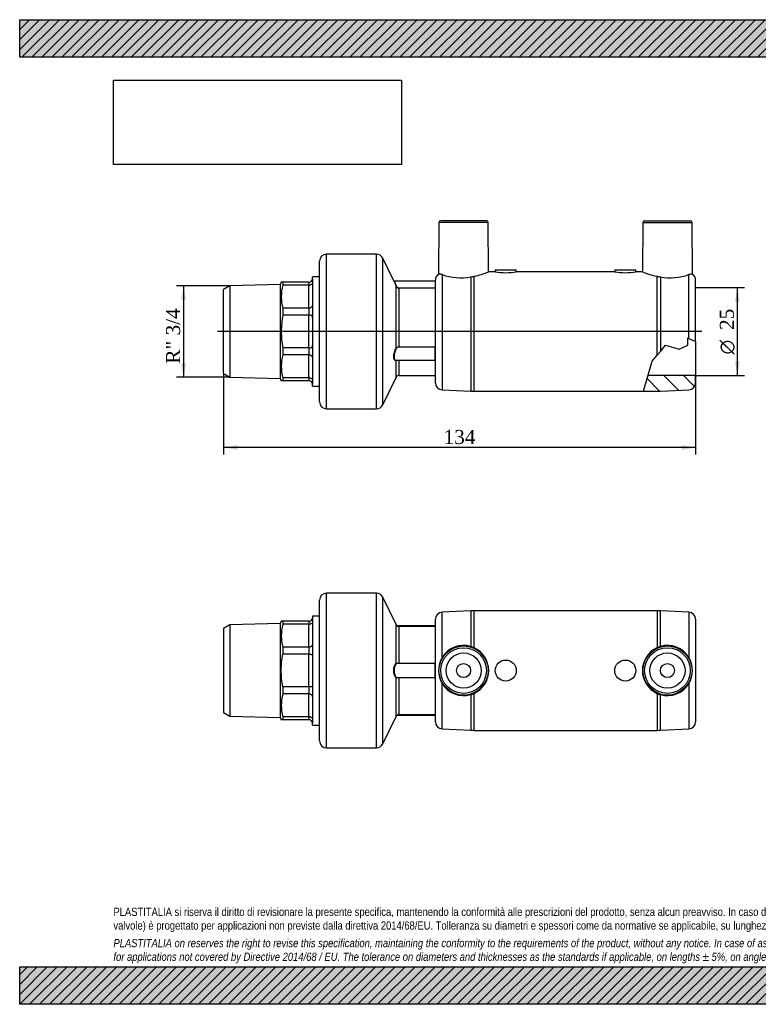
# Model space of a CAD drawing. Header units: millimetres. Extents: x 0 to 396, y 0 to 280.
# Tile 1 of 2: x 0 to 210, y 0 to 280. Entities that reach past the tile are written whole.
import ezdxf
from ezdxf.enums import TextEntityAlignment as Align
from ezdxf.lldxf.tags import DXFTag

# ---------------------------------------------------------------- set-up
doc = ezdxf.new("R2010")
doc.units = ezdxf.units.MM
doc.header["$LTSCALE"] = 1.333333
for name, color, linetype in [('Default', 7, 'Continuous'), ('DV3_Default', 7, 'Continuous'), ('IOM025C', 7, 'Continuous'), ('MP025C', 7, 'Continuous'), ('PARTE_PE_025', 7, 'Continuous')]:
    doc.layers.add(name, color=color, linetype=linetype)
doc.styles.add('SEACAD_Solid_Edge_ANSI1_Symbols', font='semeca1.ttf')
doc.styles.add('SEACAD_Times_New_Roman', font='times.ttf')
tags = doc.linetypes.add('CENTER2', pattern=[28.575, 19.05, -3.175, 3.175, -3.175]).pattern_tags.tags
tags[10:11] = [DXFTag(74, 4), DXFTag(75, 0), DXFTag(340, '0'), DXFTag(46, 0.0), DXFTag(50, 0.0), DXFTag(44, 0.0), DXFTag(45, 0.0)]
tags[8:9] = [DXFTag(74, 4), DXFTag(75, 0), DXFTag(340, '0'), DXFTag(46, 0.0), DXFTag(50, 0.0), DXFTag(44, 0.0), DXFTag(45, 0.0)]
tags[6:7] = [DXFTag(74, 4), DXFTag(75, 0), DXFTag(340, '0'), DXFTag(46, 0.0), DXFTag(50, 0.0), DXFTag(44, 0.0), DXFTag(45, 0.0)]
tags[4:5] = [DXFTag(74, 4), DXFTag(75, 0), DXFTag(340, '0'), DXFTag(46, 0.0), DXFTag(50, 0.0), DXFTag(44, 0.0), DXFTag(45, 0.0)]
doc.dimstyles.new('ANSImm', dxfattribs={"dimtxt": 4, "dimasz": 4, "dimexe": 2, "dimexo": 0, "dimgap": 1, "dimtad": 1, "dimdec": 0, "dimdsep": 46, "dimtxsty": 'SEACAD_Times_New_Roman', "dimblk1": '_SE_FILLED', "dimblk2": '_SE_FILLED', "dimsah": 1, "dimcen": 2, "dimazin": 0, "dimtfac": 0.85, "dimtdec": 3, "dimtofl": 0, "dimtmove": 0, "dimatfit": 3, "dimfxl": 1, "dimarcsym": 0})
picture_1 = doc.add_image_def('image1.jpg', size_in_pixel=(4302, 1260))

# ---------------------------------------------------------------- blocks, each defined once
blk = doc.blocks.new('SE')
at = {"layer": 'IOM025C', "color": 7, "linetype": 'Continuous'}
for p, q in [((83.28, 110.41), (83.28, 109.91)), ((85.28, 110.41), (83.28, 110.41)), ((83.28, 109.91), (83.28, 108.28)), ((59.78, 107.93), (57.98, 106.89)), ((57.98, 106.89), (57.98, 82.94)), ((74.06, 108.31), (59.78, 107.93)), ((59.78, 107.93), (59.78, 81.9)), ((74.41, 108.91), (74.06, 108.31)), ((74.06, 108.31), (74.06, 81.52)), ((74.85, 108.91), (74.41, 108.91)), ((74.85, 108.91), (74.85, 108.1)), ((82.28, 108.91), (74.85, 108.91)), ((82.28, 108.1), (74.85, 108.1)), ((82.28, 101.53), (82.28, 108.1)), ((82.32, 108.1), (82.32, 108.91)), ((83.28, 108.28), (83.28, 102.76)), ((82.28, 101.53), (74.85, 101.53)), ((74.85, 101.53), (74.85, 99.56)), ((82.32, 99.56), (82.32, 101.53)), ((83.28, 102.76), (83.28, 98.82)), ((82.28, 99.56), (74.85, 99.56)), ((82.28, 90.27), (82.28, 99.56)), ((83.28, 98.82), (83.28, 91.01)), ((82.28, 90.27), (74.85, 90.27)), ((74.85, 90.27), (74.85, 88.3)), ((82.32, 88.3), (82.32, 90.27)), ((83.28, 91.01), (83.28, 87.07)), ((82.28, 88.3), (74.85, 88.3)), ((82.28, 81.73), (82.28, 88.3)), ((83.28, 87.07), (83.28, 81.55)), ((57.98, 82.94), (59.78, 81.9)), ((59.78, 81.9), (74.06, 81.52)), ((74.06, 81.52), (74.41, 80.91)), ((82.28, 81.73), (74.85, 81.73)), ((74.85, 81.73), (74.85, 80.91)), ((82.32, 80.91), (82.32, 81.73)), ((83.28, 81.55), (83.28, 79.91)), ((74.85, 80.91), (74.41, 80.91)), ((82.28, 80.91), (74.85, 80.91)), ((83.28, 79.41), (83.28, 79.91)), ((83.28, 79.41), (85.28, 79.41))]:
    blk.add_line(p, q, dxfattribs=at)
for centre, radius, start, end in [((82.28, 109.91), 1, 271.8197, 360), ((87.12, 104.81), 12.7, 165.0215, 194.9785), ((82.28, 109.92), 1, 270.0009, 271.8188), ((82.28, 107.39), 0.703, 87.4081, 89.9988), ((82.28, 101.88), 0.354, 270.0059, 275.1579), ((82.28, 99.22), 0.333, 84.5232, 89.9933), ((82.28, 90.6), 0.333, 270.0067, 275.4768), ((87.12, 85.01), 12.7, 165.0215, 194.9785), ((82.28, 87.94), 0.354, 84.8421, 89.9941), ((82.28, 82.43), 0.703, 270.0012, 272.5919), ((82.28, 79.91), 1, 88.1812, 89.9991), ((82.28, 79.91), 1, 0, 88.1803)]:
    blk.add_arc(centre, radius, start, end, dxfattribs=at)
for points, knots in [([(82.32, 108.1), (82.4, 108.09), (82.47, 108.1), (82.63, 108.12), (82.7, 108.14), (82.91, 108.21), (83.03, 108.28), (83.16, 108.39), (83.19, 108.43), (83.24, 108.47), (83.26, 108.48), (83.28, 108.45), (83.28, 108.43), (83.28, 108.36), (83.28, 108.32), (83.28, 108.28)], [0, 0, 0, 0, 0.125, 0.125, 0.25, 0.25, 0.5, 0.5, 0.625, 0.625, 0.75, 0.75, 0.875, 0.875, 1, 1, 1, 1]), ([(83.28, 102.76), (83.28, 102.69), (83.28, 102.62), (83.28, 102.48), (83.28, 102.4), (83.26, 102.24), (83.24, 102.16), (83.19, 102.02), (83.16, 101.95), (83.07, 101.84), (83.02, 101.79), (82.9, 101.71), (82.84, 101.67), (82.63, 101.58), (82.48, 101.55), (82.32, 101.53)], [0, 0, 0, 0, 0.125, 0.125, 0.25, 0.25, 0.375, 0.375, 0.5, 0.5, 0.625, 0.625, 0.75, 0.75, 1, 1, 1, 1]), ([(74.85, 90.27), (74.57, 91.81), (74.42, 93.36), (74.41, 95.68), (74.45, 96.46), (74.6, 98.01), (74.71, 98.79), (74.85, 99.56)], [0, 0, 0, 0, 0.5, 0.5, 0.75, 0.75, 1, 1, 1, 1]), ([(82.32, 99.56), (82.4, 99.55), (82.47, 99.54), (82.63, 99.53), (82.7, 99.53), (82.91, 99.52), (83.03, 99.51), (83.16, 99.47), (83.19, 99.45), (83.24, 99.38), (83.26, 99.32), (83.28, 99.19), (83.28, 99.12), (83.28, 98.97), (83.28, 98.9), (83.28, 98.82)], [0, 0, 0, 0, 0.125, 0.125, 0.25, 0.25, 0.5, 0.5, 0.625, 0.625, 0.75, 0.75, 0.875, 0.875, 1, 1, 1, 1]), ([(83.28, 91.01), (83.28, 90.93), (83.28, 90.86), (83.28, 90.71), (83.28, 90.63), (83.26, 90.51), (83.24, 90.45), (83.19, 90.38), (83.16, 90.36), (83.07, 90.33), (83.02, 90.32), (82.9, 90.31), (82.84, 90.31), (82.63, 90.3), (82.48, 90.29), (82.32, 90.27)], [0, 0, 0, 0, 0.125, 0.125, 0.25, 0.25, 0.375, 0.375, 0.5, 0.5, 0.625, 0.625, 0.75, 0.75, 1, 1, 1, 1]), ([(82.32, 88.3), (82.4, 88.29), (82.47, 88.28), (82.63, 88.24), (82.7, 88.22), (82.91, 88.12), (83.03, 88.04), (83.16, 87.88), (83.19, 87.81), (83.24, 87.67), (83.26, 87.59), (83.28, 87.43), (83.28, 87.35), (83.28, 87.21), (83.28, 87.14), (83.28, 87.07)], [0, 0, 0, 0, 0.125, 0.125, 0.25, 0.25, 0.5, 0.5, 0.625, 0.625, 0.75, 0.75, 0.875, 0.875, 1, 1, 1, 1]), ([(83.28, 81.55), (83.28, 81.51), (83.28, 81.47), (83.28, 81.4), (83.28, 81.38), (83.26, 81.35), (83.24, 81.35), (83.19, 81.4), (83.16, 81.43), (83.07, 81.51), (83.02, 81.54), (82.9, 81.61), (82.84, 81.64), (82.63, 81.71), (82.48, 81.74), (82.32, 81.73)], [0, 0, 0, 0, 0.125, 0.125, 0.25, 0.25, 0.375, 0.375, 0.5, 0.5, 0.625, 0.625, 0.75, 0.75, 1, 1, 1, 1])]:
    blk.add_open_spline(points, degree=3, knots=knots, dxfattribs=at)
at = {"layer": 'MP025C', "color": 7, "linetype": 'Continuous'}
for p, q in [((118.28, 80.32), (118.28, 109.51)), ((128.31, 111.89), (120.19, 111.5)), ((120.19, 98.62), (120.19, 111.5)), ((128.31, 111.89), (128.31, 101.76)), ((129.26, 101.4), (129.26, 111.91)), ((181.31, 111.91), (129.26, 111.91)), ((181.31, 111.91), (181.31, 101.4)), ((182.26, 101.76), (182.26, 111.89)), ((190.38, 111.5), (182.26, 111.89)), ((190.38, 111.5), (190.38, 98.62)), ((192.28, 109.51), (192.28, 80.32)), ((120.19, 78.32), (120.19, 91.21)), ((190.38, 91.21), (190.38, 78.32)), ((128.31, 88.07), (128.31, 77.94)), ((129.26, 77.91), (129.26, 88.43)), ((181.31, 88.43), (181.31, 77.91)), ((182.26, 77.94), (182.26, 88.07)), ((120.19, 78.32), (128.31, 77.94)), ((129.26, 77.91), (181.31, 77.91)), ((182.26, 77.94), (190.38, 78.32))]:
    blk.add_line(p, q, dxfattribs=at)
for centre, radius in [((126.28, 94.91), 7), ((126.28, 94.91), 6.5), ((184.28, 94.91), 7), ((184.28, 94.91), 6.5), ((126.28, 94.91), 5), ((184.28, 94.91), 5), ((126.28, 94.91), 2), ((138.28, 94.91), 3), ((172.28, 94.91), 3), ((184.28, 94.91), 2)]:
    blk.add_circle(centre, radius, dxfattribs=at)
for centre, radius, start, end in [((120.28, 109.51), 2, 92.7263, 180), ((129.26, 91.91), 20, 90, 92.7263), ((181.31, 91.91), 20, 87.2737, 90), ((190.28, 109.51), 2, 0, 87.2737), ((126.28, 94.93), 7.12, 73.4567, 148.8208), ((126.28, 94.92), 7.13, 65.2685, 73.4422), ((126.27, 94.91), 7.15, 294.7756, 65.2244), ((184.3, 94.91), 7.15, 114.7756, 245.2244), ((184.29, 94.92), 7.13, 106.5578, 114.7315), ((184.29, 94.94), 7.12, 31.1753, 106.5472), ((126.29, 94.91), 7.14, 148.7115, 211.2885), ((184.28, 94.91), 7.14, 328.7115, 31.2885), ((126.28, 94.89), 7.12, 211.1753, 286.5472), ((184.29, 94.89), 7.12, 253.4567, 328.8208), ((126.28, 94.9), 7.13, 286.5578, 294.7315), ((184.29, 94.9), 7.13, 245.2685, 253.4422), ((120.28, 80.32), 2, 180, 267.2737), ((190.28, 80.32), 2, 272.7263, 0), ((129.26, 97.91), 20, 267.2737, 270), ((181.31, 97.91), 20, 270, 272.7263)]:
    blk.add_arc(centre, radius, start, end, dxfattribs=at)
at = {"layer": 'PARTE_PE_025', "color": 7, "linetype": 'Continuous'}
for p, q in [((85.28, 74.91), (85.28, 114.91)), ((87.28, 72.91), (87.28, 116.91)), ((101.49, 116.91), (87.28, 116.91)), ((101.49, 72.91), (101.49, 116.91)), ((103.28, 74.04), (103.28, 115.79)), ((107.08, 107.98), (103.28, 115.79)), ((107.08, 96.92), (107.08, 107.98)), ((118.18, 107.6), (107.4, 107.6)), ((107.98, 97), (107.98, 107.41)), ((118.28, 107.41), (107.98, 107.41)), ((118.18, 107.6), (118.18, 107.41)), ((107.98, 97), (118.18, 97)), ((107.98, 96.91), (107.98, 97)), ((118.18, 96.91), (107.98, 96.91)), ((118.18, 96.91), (118.18, 97)), ((118.18, 92.92), (118.18, 96.91)), ((107.08, 81.85), (107.08, 92.91)), ((107.98, 92.92), (118.18, 92.92)), ((107.98, 92.83), (107.98, 92.92)), ((118.18, 92.83), (107.98, 92.83)), ((107.98, 82.41), (107.98, 92.83)), ((118.18, 92.83), (118.18, 92.92)), ((103.28, 74.04), (107.08, 81.85)), ((107.4, 82.23), (118.18, 82.23)), ((107.98, 82.41), (118.28, 82.41)), ((118.18, 82.41), (118.18, 82.23)), ((87.28, 72.91), (101.49, 72.91))]:
    blk.add_line(p, q, dxfattribs=at)
for centre, radius, start, end in [((87.28, 114.91), 2, 90, 180), ((101.49, 114.91), 2, 25.9431, 90), ((107.98, 108.41), 1, 205.9431, 270), ((118.18, 107.5), 0.1, 0, 90), ((118.18, 96.8), 0.2, 59.5539, 89.9926), ((118.18, 96.81), 0.101, 359.3412, 89.5272), ((118.18, 93.02), 0.101, 270.5085, 0.6231), ((118.18, 93.03), 0.2, 270.0074, 300.0767), ((107.98, 81.41), 1, 90, 154.0569), ((118.18, 82.33), 0.1, 270, 0), ((87.28, 74.91), 2, 180, 270), ((101.49, 74.91), 2, 270, 334.0569)]:
    blk.add_arc(centre, radius, start, end, dxfattribs=at)
for centre, major_axis, start_param, end_param in [((107.17, 96.92), (-0.0554, 0.0832), 1.112424, 2.491837), ((107.17, 92.91), (-0.0554, -0.0832), 3.791348, 5.170761)]:
    blk.add_ellipse(centre, major_axis=major_axis, ratio=0.876132, start_param=start_param, end_param=end_param, dxfattribs=at)
for points, knots in [([(107.08, 92.91), (106.9, 93.04), (106.73, 93.29), (106.5, 94), (106.44, 94.46), (106.44, 95.38), (106.5, 95.84), (106.74, 96.54), (106.9, 96.79), (107.08, 96.92)], [0, 0, 0, 0, 0.25, 0.25, 0.5, 0.5, 0.75, 0.75, 1, 1, 1, 1]), ([(107.17, 96.83), (106.99, 96.71), (106.83, 96.47), (106.59, 95.8), (106.53, 95.36), (106.53, 94.48), (106.59, 94.04), (106.82, 93.36), (106.99, 93.12), (107.17, 93)], [0, 0, 0, 0, 0.25, 0.25, 0.5, 0.5, 0.75, 0.75, 1, 1, 1, 1]), ([(107.08, 96.92), (107.16, 96.96), (107.29, 96.98), (107.61, 97), (107.79, 97), (107.98, 97)], [0, 0, 0, 0, 0.5, 0.5, 1, 1, 1, 1]), ([(107.98, 96.91), (107.81, 96.91), (107.65, 96.91), (107.36, 96.89), (107.25, 96.87), (107.17, 96.83)], [0, 0, 0, 0, 0.5, 0.5, 1, 1, 1, 1]), ([(107.98, 92.83), (107.79, 92.83), (107.6, 92.83), (107.29, 92.85), (107.16, 92.87), (107.08, 92.91)], [0, 0, 0, 0, 0.5, 0.5, 1, 1, 1, 1]), ([(107.17, 93), (107.25, 92.96), (107.36, 92.94), (107.65, 92.92), (107.81, 92.92), (107.98, 92.92)], [0, 0, 0, 0, 0.5, 0.5, 1, 1, 1, 1])]:
    blk.add_open_spline(points, degree=3, knots=knots, dxfattribs=at)
blk = doc.blocks.new('SE2')
at = {"layer": 'MP025C', "linetype": 'Continuous'}
h = blk.add_hatch(dxfattribs=at)
h.set_pattern_fill('LINE', scale=1.25984, angle=135, style=0)
edge = h.paths.add_edge_path()
edge.add_line((192.28, 176.73), (192.28, 178.83))
edge.add_line((192.28, 178.83), (178.73, 178.83))
edge.add_line((178.73, 178.83), (177.43, 174.33))
edge.add_line((177.43, 174.33), (181.31, 174.33))
edge.add_arc((181.31, 194.33), 20, 270, 272.7263)
edge.add_line((182.26, 174.35), (190.38, 174.74))
edge.add_arc((190.28, 176.73), 2, 272.7263, 360)
at = {"layer": 'DV3_Default', "color": 7, "linetype": 'CENTER2'}
blk.add_line((194.03, 191.33), (56.23, 191.33), dxfattribs=at)
at = {"layer": 'IOM025C', "color": 7, "linetype": 'Continuous'}
for p, q in [((74.06, 204.72), (59.78, 204.34)), ((74.41, 205.33), (74.06, 204.72)), ((74.06, 204.72), (74.06, 177.93)), ((74.85, 205.33), (74.41, 205.33)), ((82.28, 205.33), (74.85, 205.33)), ((74.85, 205.33), (74.85, 204.51)), ((82.28, 204.51), (74.85, 204.51)), ((82.28, 197.94), (82.28, 204.51)), ((82.32, 204.51), (82.32, 205.33)), ((83.28, 206.33), (83.28, 206.83)), ((85.28, 206.83), (83.28, 206.83)), ((83.28, 206.33), (83.28, 204.69)), ((83.28, 204.69), (83.28, 199.17)), ((59.78, 204.34), (57.98, 203.31)), ((57.98, 179.35), (57.98, 203.31)), ((59.78, 204.34), (59.78, 178.31)), ((83.28, 199.17), (83.28, 195.23)), ((82.28, 197.94), (74.85, 197.94)), ((74.85, 197.94), (74.85, 195.97)), ((82.32, 195.97), (82.32, 197.94)), ((82.28, 195.97), (74.85, 195.97)), ((82.28, 186.68), (82.28, 195.97)), ((83.28, 195.23), (83.28, 187.42)), ((82.28, 186.68), (74.85, 186.68)), ((74.85, 186.68), (74.85, 184.71)), ((82.32, 184.71), (82.32, 186.68)), ((83.28, 187.42), (83.28, 183.48)), ((82.28, 184.71), (74.85, 184.71)), ((82.28, 178.14), (82.28, 184.71)), ((83.28, 183.48), (83.28, 177.96)), ((57.98, 179.35), (59.78, 178.31)), ((59.78, 178.31), (74.06, 177.93)), ((74.06, 177.93), (74.41, 177.33)), ((74.85, 177.33), (74.41, 177.33)), ((82.28, 178.14), (74.85, 178.14)), ((74.85, 178.14), (74.85, 177.33)), ((82.28, 177.33), (74.85, 177.33)), ((82.32, 177.33), (82.32, 178.14)), ((83.28, 177.96), (83.28, 176.33)), ((83.28, 175.83), (83.28, 176.33)), ((83.28, 175.83), (85.28, 175.83))]:
    blk.add_line(p, q, dxfattribs=at)
for centre, radius, start, end in [((87.08, 201.23), 12.67, 164.9748, 195.0252), ((82.28, 206.33), 1, 270.0009, 271.8188), ((82.28, 203.81), 0.703, 87.4081, 89.9988), ((82.28, 206.33), 1, 271.8197, 0), ((82.28, 198.3), 0.354, 270.0059, 275.1579), ((82.28, 195.64), 0.333, 84.5232, 89.9933), ((82.28, 187.02), 0.333, 270.0067, 275.4768), ((87.08, 181.43), 12.67, 164.9748, 195.0252), ((82.28, 184.36), 0.354, 84.8421, 89.9941), ((82.28, 178.85), 0.703, 270.0012, 272.5919), ((82.28, 176.33), 1, 88.1812, 89.9991), ((82.28, 176.33), 1, 0, 88.1803)]:
    blk.add_arc(centre, radius, start, end, dxfattribs=at)
for points, knots in [([(82.32, 204.51), (82.48, 204.5), (82.63, 204.53), (82.91, 204.62), (83.03, 204.7), (83.2, 204.84), (83.25, 204.9), (83.28, 204.85), (83.28, 204.78), (83.28, 204.69)], [0, 0, 0, 0, 0.25, 0.25, 0.5, 0.5, 0.75, 0.75, 1, 1, 1, 1]), ([(83.28, 199.17), (83.28, 199.03), (83.28, 198.89), (83.25, 198.58), (83.2, 198.42), (83.03, 198.2), (82.91, 198.12), (82.63, 198), (82.48, 197.96), (82.32, 197.94)], [0, 0, 0, 0, 0.25, 0.25, 0.5, 0.5, 0.75, 0.75, 1, 1, 1, 1]), ([(74.85, 195.97), (74.57, 194.43), (74.42, 192.88), (74.41, 189.79), (74.57, 188.23), (74.85, 186.68)], [0, 0, 0, 0, 0.5, 0.5, 1, 1, 1, 1]), ([(83.28, 195.23), (83.28, 195.39), (83.28, 195.54), (83.25, 195.8), (83.2, 195.87), (83.03, 195.92), (82.91, 195.93), (82.63, 195.94), (82.48, 195.95), (82.32, 195.97)], [0, 0, 0, 0, 0.25, 0.25, 0.5, 0.5, 0.75, 0.75, 1, 1, 1, 1]), ([(82.32, 186.68), (82.48, 186.7), (82.63, 186.71), (82.91, 186.73), (83.03, 186.73), (83.2, 186.79), (83.25, 186.85), (83.28, 187.11), (83.28, 187.27), (83.28, 187.42)], [0, 0, 0, 0, 0.25, 0.25, 0.5, 0.5, 0.75, 0.75, 1, 1, 1, 1]), ([(82.32, 184.71), (82.48, 184.69), (82.63, 184.66), (82.91, 184.54), (83.03, 184.46), (83.2, 184.23), (83.25, 184.08), (83.28, 183.76), (83.28, 183.62), (83.28, 183.48)], [0, 0, 0, 0, 0.25, 0.25, 0.5, 0.5, 0.75, 0.75, 1, 1, 1, 1]), ([(83.28, 177.96), (83.28, 177.88), (83.28, 177.8), (83.25, 177.75), (83.2, 177.81), (83.03, 177.96), (82.91, 178.03), (82.63, 178.13), (82.48, 178.15), (82.32, 178.14)], [0, 0, 0, 0, 0.25, 0.25, 0.5, 0.5, 0.75, 0.75, 1, 1, 1, 1])]:
    blk.add_open_spline(points, degree=3, knots=knots, dxfattribs=at)
at = {"layer": 'MP025C', "color": 7, "linetype": 'Continuous'}
for p, q in [((119.28, 222.33), (119.15, 207.57)), ((133.29, 222.33), (119.28, 222.33)), ((132.79, 222.83), (119.78, 222.83)), ((133.41, 208.33), (133.29, 222.33)), ((177.28, 222.33), (177.16, 208.33)), ((177.28, 222.33), (191.29, 222.33)), ((177.78, 222.83), (190.79, 222.83)), ((191.42, 207.57), (191.29, 222.33)), ((120.19, 207.5), (120.19, 174.74)), ((135.29, 208.33), (133.41, 208.33)), ((135.28, 208.83), (141.28, 208.83)), ((135.28, 208.83), (135.28, 208.33)), ((141.28, 208.33), (141.28, 208.83)), ((169.29, 208.33), (141.28, 208.33)), ((169.28, 208.83), (175.28, 208.83)), ((169.28, 208.83), (169.28, 208.33)), ((175.28, 208.33), (175.28, 208.83)), ((177.16, 208.33), (175.28, 208.33)), ((190.38, 189.37), (190.38, 207.5)), ((118.28, 176.73), (118.28, 205.92)), ((128.31, 206.86), (128.31, 174.35)), ((129.26, 174.33), (129.26, 207.04)), ((181.31, 184.56), (181.31, 207.04)), ((182.26, 206.86), (182.26, 185.67)), ((192.28, 188.53), (192.28, 205.92)), ((190.06, 187.43), (190.06, 189.51)), ((190.06, 189.51), (190.38, 189.37)), ((190.38, 189.37), (192.28, 188.53)), ((192.28, 188.53), (192.28, 178.83)), ((181.31, 184.56), (182.26, 185.67)), ((182.26, 185.67), (183.77, 187.43)), ((183.77, 187.43), (187.64, 186.3)), ((187.64, 186.3), (190.06, 187.43)), ((177.43, 174.33), (179.9, 182.92)), ((179.9, 182.92), (181.31, 184.56)), ((192.28, 178.83), (178.73, 178.83)), ((192.28, 176.73), (192.28, 178.83)), ((120.19, 174.74), (128.31, 174.35)), ((129.26, 174.33), (177.43, 174.33)), ((177.43, 174.33), (181.31, 174.33)), ((182.26, 174.35), (190.38, 174.74))]:
    blk.add_line(p, q, dxfattribs=at)
for centre, radius, start, end in [((119.78, 222.33), 0.5, 90, 179.5), ((132.79, 222.33), 0.5, 0.5, 90), ((177.78, 222.33), 0.5, 90, 179.5), ((190.79, 222.33), 0.5, 0.5, 90), ((120.28, 205.92), 2, 124.4494, 180), ((119.55, 205.81), 1.8, 69.4036, 102.9174), ((125.46, 222.65), 16.04, 250.8159, 280.233), ((125.22, 227.41), 20.77, 281.2188, 293.2278), ((138.28, 225.07), 17.01, 259.8415, 280.1585), ((172.28, 225.07), 17.01, 259.8415, 280.1585), ((185.35, 227.41), 20.77, 246.7722, 258.7812), ((185.11, 222.59), 15.99, 259.7201, 289.231), ((191.01, 205.81), 1.8, 77.0826, 110.5964), ((190.28, 205.92), 2, 0, 55.5503), ((102.73, 346.52), 141.98, 280.3768, 280.7673), ((207.83, 346.52), 141.98, 259.2327, 259.6232), ((120.28, 176.73), 2, 180, 267.2737), ((190.28, 176.73), 2, 272.7263, 0), ((129.26, 194.33), 20, 267.2737, 270), ((181.31, 194.33), 20, 270, 272.7263)]:
    blk.add_arc(centre, radius, start, end, dxfattribs=at)
at = {"layer": 'PARTE_PE_025', "color": 7, "linetype": 'Continuous'}
for p, q in [((87.28, 169.33), (87.28, 213.33)), ((101.49, 213.33), (87.28, 213.33)), ((101.49, 169.33), (101.49, 213.33)), ((85.28, 171.33), (85.28, 211.33)), ((103.28, 170.45), (103.28, 212.2)), ((106.44, 205.72), (103.28, 212.2)), ((118.18, 205.67), (106.53, 205.67)), ((118.18, 205.67), (118.18, 203.75)), ((107.08, 186.61), (107.08, 204.23)), ((107.98, 203.75), (118.18, 203.75)), ((107.98, 203.65), (107.98, 203.75)), ((118.18, 203.65), (107.98, 203.65)), ((107.98, 186.97), (107.98, 203.65)), ((118.18, 203.65), (118.18, 203.75)), ((107.98, 186.97), (118.18, 186.97)), ((107.98, 186.85), (107.98, 186.97)), ((118.18, 186.85), (107.98, 186.85)), ((118.18, 186.85), (118.18, 186.97)), ((118.18, 183.16), (118.18, 186.85)), ((106.98, 183.16), (118.18, 183.16)), ((107.08, 178.26), (107.08, 183.14)), ((107.98, 178.83), (107.98, 183.16)), ((103.28, 170.45), (107.08, 178.26)), ((107.98, 178.83), (118.28, 178.83)), ((87.28, 169.33), (101.49, 169.33))]:
    blk.add_line(p, q, dxfattribs=at)
for centre, radius, start, end in [((87.28, 211.33), 2, 90, 180), ((101.49, 211.33), 2, 25.9431, 90), ((149.52, 223.62), 46.66, 202.5617, 204.5539), ((106.53, 205.77), 0.1, 206.7096, 270.3248), ((146.2, 222.97), 43.28, 203.5601, 205.6226), ((118.18, 205.57), 0.1, 0, 90), ((107.99, 204.64), 0.988, 204.2298, 269.8803), ((107.98, 204.64), 0.891, 205.8819, 270.4708), ((118.19, 186.77), 0.195, 60.2837, 91.4509), ((118.18, 186.74), 0.103, 358.0831, 88.2761), ((107.96, 181.53), 1.83, 117.4387, 118.5674), ((118.18, 183.26), 0.1, 270, 0), ((107.98, 177.83), 1, 90, 154.0569), ((87.28, 171.33), 2, 180, 270), ((101.49, 171.33), 2, 270, 334.0569)]:
    blk.add_arc(centre, radius, start, end, dxfattribs=at)
for centre, major_axis, ratio, start_param, end_param in [((107.17, 204.28), (-0.0909, -0.0416), 0.267137, 0.069634, 1.449047), ((107.17, 186.59), (-0.0858, 0.0514), 0.625184, 0.549954, 1.929368), ((107.17, 183.11), (0.0458, -0.0889), 0.892321, 3.794143, 3.997442)]:
    blk.add_ellipse(centre, major_axis=major_axis, ratio=ratio, start_param=start_param, end_param=end_param, dxfattribs=at)
for points, knots in [([(118.18, 203.75), (118.19, 203.75), (118.2, 203.75), (118.2, 203.75), (118.22, 203.75), (118.23, 203.75), (118.24, 203.75), (118.25, 203.75), (118.25, 203.76), (118.26, 203.76), (118.27, 203.76), (118.27, 203.77), (118.28, 203.77), (118.28, 203.77), (118.28, 203.78), (118.28, 203.78)], [0, 0, 0, 0, 0.121323, 0.121323, 0.121323, 0.330669, 0.330669, 0.330669, 0.548249, 0.548249, 0.548249, 0.77258, 0.77258, 0.77258, 1, 1, 1, 1]), ([(107.08, 183.14), (106.9, 183.04), (106.73, 183.07), (106.5, 183.42), (106.44, 183.73), (106.44, 184.53), (106.5, 185.01), (106.74, 185.89), (106.9, 186.3), (107.08, 186.61)], [0, 0, 0, 0, 0.25, 0.25, 0.5, 0.5, 0.75, 0.75, 1, 1, 1, 1]), ([(107.17, 186.52), (106.99, 186.23), (106.83, 185.84), (106.59, 185), (106.53, 184.54), (106.53, 183.78), (106.59, 183.47), (106.78, 183.21), (106.87, 183.16), (106.98, 183.16)], [0, 0, 0, 0, 0.25, 0.25, 0.5, 0.5, 0.75, 0.75, 0.9068589, 0.9068589, 0.9068589, 0.9068589]), ([(107.08, 186.61), (107.16, 186.73), (107.29, 186.82), (107.61, 186.94), (107.79, 186.97), (107.98, 186.97)], [0, 0, 0, 0, 0.5, 0.5, 1, 1, 1, 1]), ([(107.98, 186.85), (107.81, 186.85), (107.65, 186.82), (107.36, 186.72), (107.25, 186.64), (107.17, 186.52)], [0, 0, 0, 0, 0.5, 0.5, 1, 1, 1, 1])]:
    blk.add_open_spline(points, degree=3, knots=knots, dxfattribs=at)
blk.add_open_spline([(118.18, 203.65), (118.22, 203.65), (118.25, 203.65), (118.28, 203.66)], degree=3, dxfattribs=at)
blk = doc.blocks.new('GDimGGroup')
at = {"layer": 'Default', "linetype": 'Continuous'}
for points in [[(204.83, 199.83), (204.17, 203.83), (203.5, 199.83)], [(204.83, 182.83), (203.5, 182.83), (204.17, 178.83)]]:
    blk.add_hatch(color=7, dxfattribs=at).paths.add_polyline_path(points)
at = {"layer": 'Default', "color": 7, "linetype": 'Continuous'}
for p, q in [((192.28, 203.83), (206.17, 203.83)), ((204.17, 178.83), (204.17, 203.83)), ((192.28, 178.83), (206.17, 178.83))]:
    blk.add_line(p, q, dxfattribs=at)
for s, style, p in [('25', 'SEACAD_Times_New_Roman', (199.17, 191.77)), ('O', 'SEACAD_Solid_Edge_ANSI1_Symbols', (199.17, 184.81))]:
    blk.add_text(s, height=4, rotation=90, dxfattribs=dict(at, style=style)).set_placement(p, align=Align.TOP_LEFT)
blk = doc.blocks.new('DMBLK11')
at = {"layer": 'Default', "linetype": 'Continuous'}
for points in [[(61.98, 157.68), (61.98, 159.01), (57.98, 158.34)], [(188.28, 157.68), (192.28, 158.34), (188.28, 159.01)]]:
    blk.add_hatch(color=7, dxfattribs=at).paths.add_polyline_path(points)
at = {"layer": 'Default', "color": 7, "linetype": 'Continuous'}
for p, q in [((57.98, 179.35), (57.98, 156.34)), ((192.28, 178.83), (192.28, 156.34)), ((192.28, 158.34), (57.98, 158.34))]:
    blk.add_line(p, q, dxfattribs=at)
at = {"layer": 'Default', "color": 7, "linetype": 'Continuous', "style": 'SEACAD_Times_New_Roman'}
blk.add_text('134', height=4, dxfattribs=at).set_placement((120.58, 163.34), align=Align.TOP_LEFT)
blk = doc.blocks.new('_SE_FILLED')
at = {"color": 0}
blk.add_line((0, 0), (-1, 0), dxfattribs=at)
blk.add_solid([(0, 0), (-1, -0.1665), (-1, 0.1665), (0, 0)], dxfattribs=at)
blk = doc.blocks.new('GDimGGroup1')
at = {"layer": 'Default', "linetype": 'Continuous'}
for points in [[(45.95, 200.34), (47.29, 200.34), (46.62, 204.34)], [(45.95, 182.31), (46.62, 178.31), (47.29, 182.31)]]:
    blk.add_hatch(color=7, dxfattribs=at).paths.add_polyline_path(points)
at = {"layer": 'Default', "color": 7, "linetype": 'Continuous'}
for p, q in [((59.78, 204.34), (44.62, 204.34)), ((46.62, 204.34), (46.62, 178.31)), ((59.78, 178.31), (44.62, 178.31))]:
    blk.add_line(p, q, dxfattribs=at)
at = {"layer": 'Default', "color": 7, "linetype": 'Continuous', "style": 'SEACAD_Times_New_Roman'}
blk.add_text('R" 3/4', height=4, rotation=90, dxfattribs=at).set_placement((41.62, 182.2), align=Align.TOP_LEFT)

msp = doc.modelspace()

# ---------------------------------------------------------------- hatches: boundary and pattern name
at = {"layer": 'Default', "linetype": 'Continuous'}
h = msp.add_hatch(dxfattribs=at)
h.set_pattern_fill('LINE', scale=0.62992, angle=45, style=0)
h.paths.add_polyline_path([(396, 269.33), (396, 280), (0, 280), (0, 269.33)])
for points in [[(396, 269.33), (396, 280), (0, 280), (0, 269.33)], [(396, 0), (396, 10.67), (0, 10.67), (0, 0)]]:
    msp.add_hatch(color=7, dxfattribs=at).paths.add_polyline_path(points)
h = msp.add_hatch(dxfattribs=at)
h.set_pattern_fill('LINE', scale=0.62992, angle=45, style=0)
h.paths.add_polyline_path([(396, 0), (396, 10.67), (0, 10.67), (0, 0)])

# ---------------------------------------------------------------- linework, layer by layer
at = {"layer": 'Default', "color": 7, "linetype": 'Continuous'}
for p, q in [((0, 280), (396, 280)), ((0, 269.33), (0, 280)), ((396, 269.33), (0, 269.33)), ((0, 10.67), (396, 10.67)), ((0, 0), (0, 10.67)), ((396, 0), (0, 0))]:
    msp.add_line(p, q, dxfattribs=at)

# ---------------------------------------------------------------- block references
at = {"layer": 'Default'}
for name in ['SE2', 'GDimGGroup1', 'GDimGGroup', 'SE']:
    msp.add_blockref(name, (0, 0), dxfattribs=at)

# ---------------------------------------------------------------- texts
at = {"layer": 'Default', "insert": (26.67, 27.47), "char_height": 2.33333, "width": 342.6667, "attachment_point": 1}
msp.add_mtext("{\\fArial Narrow|b0||i0||c0|p34;\\C7;\\H2.333333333;\\W1.;PLASTITALIA si riserva il diritto di revisionare la presente specifica, mantenendo la conformità alle prescrizioni del prodotto, senza alcun preavviso. In caso di assegnazione d'ordine si riserva di compiere una più dettagliata analisi tecnico/qualitativa. Il presente prodotto (ad esclusione delle \\P}{\\fArial Narrow|b0||i0||c0|p34;\\C7;\\H2.333333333;\\W1.;valvole) è progettato per applicazioni non previste dalla direttiva 2014/68/EU. Tolleranza su diametri e spessori come da normative se applicabile, su lunghezze ±5%, su angoli ±2°, se non diversamente specificato.\\P}{\\fArial Narrow|b0||i0||c0|p34;\\C7;\\H0.6666666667;\\W1.;   \\P}{\\fArial Narrow|b0||i1||c0|p34;\\C7;\\H2.333333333;\\W1.;PLASTITALIA on reserves the right to revise this specification, maintaining the conformity to the requirements of the product, without any notice. In case of assignation of order on will reserve to make a more detailed analysis technical/qualitative. This product (excluding valves) is designed \\P}{\\fArial Narrow|b0||i1||c0|p34;\\C7;\\H2.333333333;\\W1.;for applications not covered by Directive 2014/68 / EU. The tolerance on diameters and thicknesses as the standards if applicable, on lengths ± 5%, on angles ± 2 °, unless otherwise indicated.\\P}", dxfattribs=at)

# ---------------------------------------------------------------- dimensions: what is measured, and where the dimension line sits
at = {"layer": 'Default', "color": 7, "linetype": 'Continuous'}
dim = msp.add_linear_dim(base=(57.98, 158.34), p1=(192.28, 178.83), p2=(57.98, 179.35), text='\\A1;<>', dimstyle='ANSImm', dxfattribs=at)
dim.commit()
dim.dimension.update_dxf_attribs({"geometry": 'DMBLK11', "text_midpoint": (125.13, 158.34), "dimtype": 160})

# ---------------------------------------------------------------- pictures from other files: only their frames are drawn
image = msp.add_image(picture_1, insert=(26.67, 238.8), size_in_units=(81.94, 24))
image.dxf.flags = 7

doc.saveas('drawing.dxf')
